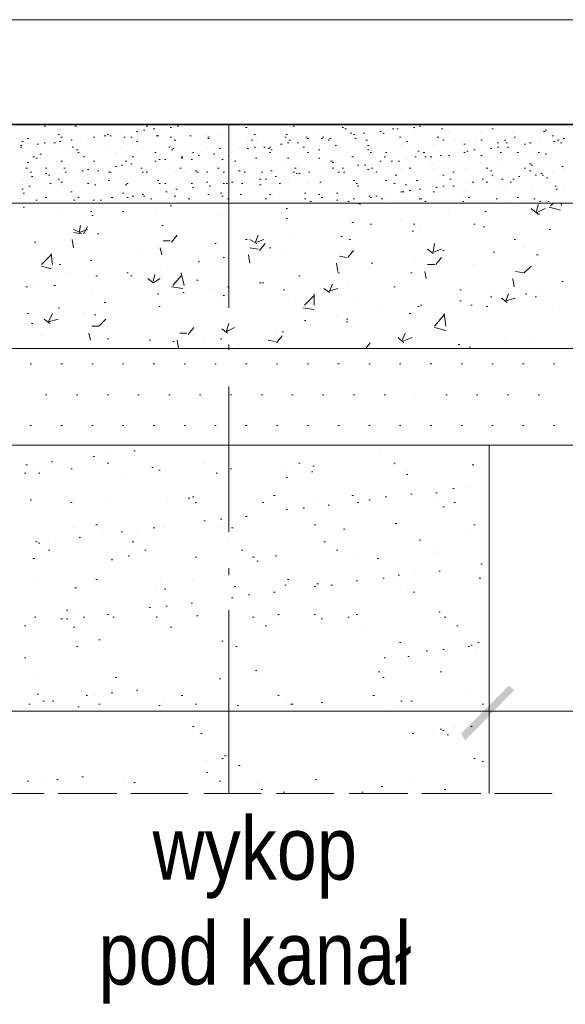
# Model space of a CAD drawing. Header units: inches. Extents: x 478 to 688, y 18 to 315.
# Tile 5 of 8: x 578 to 604, y 201 to 248. Entities that reach past the tile are written whole.
import ezdxf

# ---------------------------------------------------------------- set-up
doc = ezdxf.new("R2010")
doc.units = ezdxf.units.IN
doc.header["$MEASUREMENT"] = 0
doc.layers.get('0').update_dxf_attribs({"linetype": 'CONTINUOUS', "lineweight": 9})
doc.layers.add('H', color=7, linetype='CONTINUOUS', lineweight=30)
doc.layers.add('P', color=7, linetype='CONTINUOUS', lineweight=30)
doc.styles.add('Arial Narrow', font='ARIALN.TTF', dxfattribs={"height": 3.5})

msp = doc.modelspace()

# ---------------------------------------------------------------- hatches: boundary and pattern name
at = {"layer": 'H', "linetype": 'Continuous', "lineweight": 5}
for points in [[(598.894, 213.777), (599.094, 213.444), (601.161, 216.044)], [(599.094, 213.444), (601.161, 216.044), (601.428, 215.844)]]:
    msp.add_hatch(color=0, dxfattribs=at).paths.add_polyline_path(points)

# ---------------------------------------------------------------- linework, layer by layer
at = {"linetype": 'Continuous', "lineweight": 5}
msp.add_line((541.694, 247.777), (634.028, 247.777), dxfattribs=at)
at = {"layer": 'P', "color": 0, "linetype": 'Continuous', "lineweight": 35}
msp.add_lwpolyline([(654.682, 242.777), (522.282, 242.777)], dxfattribs=at)
at = {"layer": 'P', "color": 0, "linetype": 'Continuous', "lineweight": 5}
for points in [[(579.028, 242.711), (579.094, 242.711)], [(580.494, 242.711), (580.561, 242.711)], [(582.094, 242.777), (582.161, 242.777)], [(583.761, 242.511), (583.828, 242.511)], [(583.894, 242.711), (583.961, 242.711)], [(584.228, 242.577), (584.294, 242.577)], [(585.028, 242.644), (585.094, 242.644)], [(585.361, 242.711), (585.428, 242.711)], [(585.828, 242.777), (585.894, 242.777)], [(586.161, 242.777), (586.228, 242.777)], [(587.828, 242.777), (587.828, 234.044)], [(588.494, 242.777), (588.561, 242.777)], [(588.628, 242.644), (588.694, 242.644)], [(590.894, 242.711), (590.961, 242.711)], [(593.228, 242.644), (593.294, 242.644)], [(593.361, 242.577), (593.428, 242.577)], [(595.361, 242.511), (595.361, 242.511)], [(595.628, 242.577), (595.694, 242.577)], [(595.828, 242.577), (595.894, 242.577)], [(596.628, 242.644), (596.694, 242.644)], [(596.894, 242.711), (596.961, 242.711)], [(597.961, 242.577), (598.028, 242.577)], [(598.094, 242.511), (598.094, 242.511)], [(600.361, 242.577), (600.428, 242.577)], [(602.694, 242.511), (602.694, 242.511)], [(602.894, 242.511), (602.961, 242.511)], [(578.228, 242.111), (578.294, 242.111)], [(579.561, 242.177), (579.561, 242.177)], [(579.694, 242.311), (579.761, 242.311)], [(579.828, 242.177), (579.894, 242.177)], [(580.294, 242.044), (580.361, 242.044)], [(580.628, 242.111), (580.628, 242.111)], [(581.094, 242.111), (581.094, 242.111)], [(581.361, 242.177), (581.428, 242.177)], [(581.361, 242.177), (581.428, 242.177)], [(581.894, 242.244), (581.961, 242.244)], [(582.028, 242.311), (582.094, 242.311)], [(582.161, 242.244), (582.228, 242.244)], [(582.161, 242.244), (582.161, 242.244)], [(582.694, 242.377), (582.694, 242.377)], [(582.828, 242.177), (582.894, 242.177)], [(583.161, 242.177), (583.228, 242.177)], [(583.428, 242.444), (583.494, 242.444)], [(584.361, 242.244), (584.428, 242.244)], [(584.428, 242.244), (584.494, 242.244)], [(585.028, 242.177), (585.094, 242.177)], [(585.228, 242.044), (585.294, 242.044)], [(585.961, 242.244), (586.028, 242.244)], [(586.761, 242.244), (586.761, 242.244)], [(586.828, 242.177), (586.894, 242.177)], [(586.828, 242.111), (586.894, 242.111)], [(587.094, 242.044), (587.094, 242.044)], [(587.494, 242.244), (587.494, 242.244)], [(588.694, 242.177), (588.694, 242.177)], [(588.894, 242.044), (588.961, 242.044)], [(589.028, 242.311), (589.094, 242.311)], [(589.161, 242.177), (589.161, 242.177)], [(590.494, 242.177), (590.561, 242.177)], [(590.561, 242.311), (590.628, 242.311)], [(590.694, 242.044), (590.761, 242.044)], [(591.494, 242.177), (591.561, 242.177)], [(591.561, 242.111), (591.628, 242.111)], [(591.894, 242.044), (591.894, 242.044)], [(592.094, 242.311), (592.094, 242.311)], [(592.228, 242.111), (592.294, 242.111)], [(592.294, 242.177), (592.361, 242.177)], [(592.561, 242.044), (592.628, 242.044)], [(592.628, 242.111), (592.694, 242.111)], [(593.494, 242.244), (593.494, 242.244)], [(593.628, 242.377), (593.694, 242.377)], [(593.761, 242.311), (593.828, 242.311)], [(593.828, 242.111), (593.894, 242.111)], [(594.161, 242.177), (594.161, 242.177)], [(594.228, 242.377), (594.294, 242.377)], [(594.361, 242.044), (594.428, 242.044)], [(595.028, 242.444), (595.094, 242.444)], [(595.161, 242.377), (595.228, 242.377)], [(595.961, 242.177), (596.028, 242.177)], [(596.228, 242.111), (596.228, 242.111)], [(596.228, 242.044), (596.228, 242.044)], [(596.694, 242.377), (596.694, 242.377)], [(597.761, 242.177), (597.828, 242.177)], [(598.028, 242.044), (598.094, 242.044)], [(598.294, 242.444), (598.294, 242.444)], [(598.628, 242.044), (598.628, 242.044)], [(599.628, 242.177), (599.628, 242.177)], [(599.828, 242.444), (599.828, 242.444)], [(599.828, 242.044), (599.894, 242.044)], [(600.961, 242.044), (601.028, 242.044)], [(601.361, 242.444), (601.361, 242.444)], [(601.428, 242.177), (601.494, 242.177)], [(601.694, 242.044), (601.694, 242.044)], [(602.828, 242.444), (602.894, 242.444)], [(603.228, 242.244), (603.294, 242.244)], [(603.494, 242.044), (603.561, 242.044)], [(603.494, 242.044), (603.561, 242.044)], [(603.761, 242.111), (603.828, 242.111)], [(577.894, 241.777), (577.961, 241.777)], [(577.894, 241.711), (577.961, 241.711)], [(577.961, 241.977), (578.028, 241.977)], [(578.694, 241.844), (578.761, 241.844)], [(579.028, 241.911), (579.094, 241.911)], [(579.094, 241.577), (579.094, 241.577)], [(579.494, 241.911), (579.561, 241.911)], [(579.761, 241.977), (579.828, 241.977)], [(580.294, 241.777), (580.294, 241.777)], [(580.361, 241.711), (580.428, 241.711)], [(580.561, 241.577), (580.628, 241.577)], [(581.628, 241.977), (581.628, 241.977)], [(582.161, 241.644), (582.161, 241.644)], [(582.694, 241.711), (582.694, 241.711)], [(583.428, 241.977), (583.494, 241.977)], [(583.694, 241.644), (583.694, 241.644)], [(584.961, 241.711), (585.028, 241.711)], [(585.094, 241.577), (585.161, 241.577)], [(585.161, 241.644), (585.228, 241.644)], [(586.761, 241.711), (586.761, 241.711)], [(587.361, 241.644), (587.428, 241.644)], [(588.294, 241.711), (588.294, 241.711)], [(588.694, 241.644), (588.761, 241.644)], [(589.028, 241.711), (589.094, 241.711)], [(589.494, 241.711), (589.561, 241.711)], [(589.694, 241.644), (589.761, 241.644)], [(589.761, 241.711), (589.828, 241.711)], [(589.828, 241.577), (589.894, 241.577)], [(590.294, 241.844), (590.361, 241.844)], [(590.628, 241.911), (590.694, 241.911)], [(591.094, 241.911), (591.161, 241.911)], [(591.361, 241.711), (591.428, 241.711)], [(592.094, 241.577), (592.161, 241.577)], [(592.894, 241.777), (592.961, 241.777)], [(594.428, 241.777), (594.494, 241.777)], [(594.428, 241.577), (594.494, 241.577)], [(596.028, 241.844), (596.028, 241.844)], [(596.294, 241.977), (596.361, 241.977)], [(597.561, 241.844), (597.561, 241.844)], [(599.028, 241.844), (599.094, 241.844)], [(599.494, 241.577), (599.561, 241.577)], [(600.294, 241.644), (600.361, 241.644)], [(600.628, 241.911), (600.694, 241.911)], [(600.628, 241.711), (600.694, 241.711)], [(601.028, 241.911), (601.094, 241.911)], [(601.094, 241.711), (601.161, 241.711)], [(601.894, 241.844), (601.961, 241.844)], [(602.161, 241.911), (602.228, 241.911)], [(602.228, 241.911), (602.228, 241.911)], [(602.694, 241.911), (602.694, 241.911)], [(603.294, 241.977), (603.361, 241.977)], [(603.628, 241.911), (603.694, 241.911)], [(578.494, 241.244), (578.561, 241.244)], [(578.628, 241.177), (578.694, 241.177)], [(578.828, 241.377), (578.894, 241.377)], [(580.628, 241.444), (580.694, 241.444)], [(580.894, 241.244), (580.961, 241.244)], [(582.494, 241.444), (582.494, 241.444)], [(583.228, 241.244), (583.294, 241.244)], [(583.361, 241.111), (583.361, 241.111)], [(584.294, 241.444), (584.361, 241.444)], [(584.494, 241.111), (584.561, 241.111)], [(584.761, 241.111), (584.828, 241.111)], [(585.561, 241.244), (585.628, 241.244)], [(585.561, 241.177), (585.628, 241.177)], [(585.894, 241.244), (585.894, 241.244)], [(586.028, 241.111), (586.094, 241.111)], [(586.094, 241.444), (586.161, 241.444)], [(586.361, 241.311), (586.428, 241.311)], [(587.094, 241.377), (587.161, 241.377)], [(587.494, 241.444), (587.494, 241.444)], [(587.494, 241.111), (587.561, 241.111)], [(587.961, 241.511), (587.961, 241.511)], [(587.961, 241.444), (587.961, 241.444)], [(587.961, 241.111), (587.961, 241.111)], [(589.094, 241.177), (589.161, 241.177)], [(589.761, 241.444), (589.828, 241.444)], [(590.628, 241.177), (590.694, 241.177)], [(591.561, 241.444), (591.628, 241.444)], [(592.094, 241.177), (592.161, 241.177)], [(593.494, 241.444), (593.494, 241.444)], [(593.694, 241.244), (593.761, 241.244)], [(594.561, 241.444), (594.628, 241.444)], [(595.228, 241.244), (595.294, 241.244)], [(595.294, 241.444), (595.361, 241.444)], [(596.361, 241.111), (596.361, 241.111)], [(596.694, 241.244), (596.761, 241.244)], [(596.828, 241.511), (596.894, 241.511)], [(597.094, 241.444), (597.161, 241.444)], [(597.161, 241.244), (597.228, 241.244)], [(597.428, 241.244), (597.494, 241.244)], [(597.894, 241.311), (597.961, 241.311)], [(598.294, 241.311), (598.361, 241.311)], [(598.761, 241.444), (598.761, 241.444)], [(598.961, 241.444), (598.961, 241.444)], [(599.028, 241.444), (599.094, 241.444)], [(599.161, 241.511), (599.228, 241.511)], [(599.294, 241.377), (599.294, 241.377)], [(599.828, 241.311), (599.894, 241.311)], [(600.761, 241.444), (600.828, 241.444)], [(601.361, 241.311), (601.361, 241.311)], [(601.561, 241.444), (601.628, 241.444)], [(602.561, 241.444), (602.628, 241.444)], [(602.894, 241.377), (602.961, 241.377)], [(578.161, 240.711), (578.228, 240.711)], [(578.228, 240.977), (578.294, 240.977)], [(579.094, 240.711), (579.161, 240.711)], [(579.828, 241.044), (579.894, 241.044)], [(579.961, 240.711), (580.028, 240.711)], [(581.094, 240.644), (581.161, 240.644)], [(581.361, 241.044), (581.428, 241.044)], [(581.494, 240.711), (581.494, 240.711)], [(581.628, 240.711), (581.628, 240.711)], [(581.828, 240.711), (581.828, 240.711)], [(582.428, 240.777), (582.494, 240.777)], [(582.694, 240.844), (582.761, 240.844)], [(582.894, 241.044), (582.961, 241.044)], [(583.161, 240.911), (583.228, 240.911)], [(583.628, 240.711), (583.694, 240.711)], [(583.894, 240.644), (583.894, 240.644)], [(584.028, 241.044), (584.028, 241.044)], [(584.294, 241.044), (584.361, 241.044)], [(585.494, 240.711), (585.561, 240.711)], [(587.294, 240.711), (587.361, 240.711)], [(588.094, 241.044), (588.161, 241.044)], [(589.161, 240.711), (589.161, 240.711)], [(590.361, 241.044), (590.361, 241.044)], [(590.961, 240.711), (591.028, 240.711)], [(591.428, 240.644), (591.428, 240.644)], [(592.694, 241.044), (592.761, 241.044)], [(592.761, 240.977), (592.828, 240.977)], [(592.761, 240.711), (592.828, 240.711)], [(592.761, 240.644), (592.761, 240.644)], [(592.961, 240.644), (592.961, 240.644)], [(593.228, 240.711), (593.294, 240.711)], [(593.961, 240.844), (594.028, 240.844)], [(594.294, 240.844), (594.361, 240.844)], [(594.428, 240.644), (594.494, 240.644)], [(594.628, 240.711), (594.694, 240.711)], [(594.828, 240.911), (594.828, 240.911)], [(595.028, 241.044), (595.094, 241.044)], [(595.561, 241.044), (595.628, 241.044)], [(595.894, 241.044), (595.961, 241.044)], [(596.028, 240.711), (596.028, 240.711)], [(596.428, 240.711), (596.494, 240.711)], [(597.428, 240.977), (597.428, 240.977)], [(597.561, 240.911), (597.561, 240.911)], [(597.561, 240.711), (597.561, 240.711)], [(598.294, 240.711), (598.294, 240.711)], [(599.094, 240.711), (599.094, 240.711)], [(599.828, 240.911), (599.828, 240.911)], [(600.094, 240.711), (600.161, 240.711)], [(600.694, 240.777), (600.694, 240.777)], [(601.894, 240.711), (601.961, 240.711)], [(602.161, 240.911), (602.228, 240.911)], [(602.228, 240.844), (602.294, 240.844)], [(602.228, 240.777), (602.228, 240.777)], [(603.694, 240.777), (603.761, 240.777)], [(603.761, 240.711), (603.761, 240.711)], [(578.028, 240.177), (578.028, 240.177)], [(578.361, 240.511), (578.428, 240.511)], [(578.428, 240.311), (578.494, 240.311)], [(579.094, 240.444), (579.161, 240.444)], [(579.228, 240.377), (579.294, 240.377)], [(579.561, 240.444), (579.561, 240.444)], [(579.694, 240.177), (579.761, 240.177)], [(580.028, 240.511), (580.094, 240.511)], [(580.294, 240.511), (580.294, 240.511)], [(580.628, 240.444), (580.628, 240.444)], [(580.828, 240.577), (580.894, 240.577)], [(581.561, 240.577), (581.628, 240.577)], [(582.094, 240.511), (582.161, 240.511)], [(582.161, 240.511), (582.228, 240.511)], [(583.694, 240.511), (583.761, 240.511)], [(583.894, 240.511), (583.961, 240.511)], [(585.228, 240.511), (585.228, 240.511)], [(585.761, 240.511), (585.761, 240.511)], [(586.228, 240.577), (586.294, 240.577)], [(586.294, 240.511), (586.361, 240.511)], [(586.761, 240.511), (586.828, 240.511)], [(587.561, 240.511), (587.628, 240.511)], [(588.294, 240.577), (588.361, 240.577)], [(588.561, 240.511), (588.628, 240.511)], [(589.294, 240.177), (589.361, 240.177)], [(589.361, 240.511), (589.428, 240.511)], [(589.561, 240.177), (589.628, 240.177)], [(589.828, 240.577), (589.894, 240.577)], [(590.028, 240.311), (590.094, 240.311)], [(590.894, 240.511), (590.961, 240.511)], [(590.894, 240.377), (590.894, 240.377)], [(591.028, 240.444), (591.094, 240.444)], [(591.161, 240.444), (591.228, 240.444)], [(591.228, 240.511), (591.228, 240.511)], [(591.628, 240.511), (591.694, 240.511)], [(592.428, 240.577), (592.428, 240.577)], [(593.028, 240.511), (593.094, 240.511)], [(593.294, 240.511), (593.361, 240.511)], [(594.828, 240.511), (594.894, 240.511)], [(595.694, 240.444), (595.694, 240.444)], [(595.761, 240.377), (595.828, 240.377)], [(596.694, 240.511), (596.694, 240.511)], [(598.028, 240.377), (598.094, 240.377)], [(598.361, 240.177), (598.428, 240.177)], [(598.494, 240.511), (598.561, 240.511)], [(599.894, 240.177), (599.961, 240.177)], [(600.294, 240.577), (600.361, 240.577)], [(600.361, 240.377), (600.428, 240.377)], [(600.494, 240.311), (600.494, 240.311)], [(600.828, 240.177), (600.894, 240.177)], [(601.161, 240.244), (601.161, 240.244)], [(601.361, 240.177), (601.428, 240.177)], [(601.628, 240.311), (601.694, 240.311)], [(602.161, 240.577), (602.228, 240.577)], [(602.428, 240.377), (602.494, 240.377)], [(602.694, 240.444), (602.761, 240.444)], [(602.761, 240.377), (602.828, 240.377)], [(602.961, 240.244), (603.028, 240.244)], [(603.228, 240.511), (603.228, 240.511)], [(577.961, 239.711), (578.028, 239.711)], [(578.294, 239.844), (578.361, 239.844)], [(579.294, 239.977), (579.361, 239.977)], [(579.828, 240.044), (579.894, 240.044)], [(579.894, 239.911), (579.894, 239.911)], [(581.094, 239.977), (581.161, 239.977)], [(581.428, 239.911), (581.494, 239.911)], [(582.094, 240.111), (582.161, 240.111)], [(582.894, 239.911), (582.961, 239.911)], [(582.961, 239.977), (583.028, 239.977)], [(584.428, 240.111), (584.494, 240.111)], [(584.494, 239.977), (584.561, 239.977)], [(584.561, 240.044), (584.561, 240.044)], [(584.761, 239.977), (584.828, 239.977)], [(585.294, 239.711), (585.361, 239.711)], [(586.028, 239.977), (586.094, 239.977)], [(586.094, 239.777), (586.161, 239.777)], [(586.428, 239.844), (586.428, 239.844)], [(586.628, 239.977), (586.628, 239.977)], [(586.761, 240.044), (586.828, 240.044)], [(586.894, 239.844), (586.961, 239.844)], [(587.561, 239.977), (587.628, 239.977)], [(587.694, 239.977), (587.761, 239.977)], [(587.961, 240.044), (588.028, 240.044)], [(588.428, 239.977), (588.494, 239.977)], [(588.494, 240.044), (588.494, 240.044)], [(589.161, 240.044), (589.161, 240.044)], [(589.161, 240.044), (589.161, 240.044)], [(589.294, 239.911), (589.361, 239.911)], [(590.228, 239.977), (590.294, 239.977)], [(590.694, 240.044), (590.694, 240.044)], [(591.561, 239.977), (591.561, 239.977)], [(592.094, 239.977), (592.094, 239.977)], [(592.161, 240.044), (592.228, 240.044)], [(593.761, 240.111), (593.828, 240.111)], [(593.894, 239.977), (593.961, 239.977)], [(593.894, 239.977), (593.961, 239.977)], [(593.961, 239.844), (594.028, 239.844)], [(595.294, 240.111), (595.361, 240.111)], [(595.694, 239.977), (595.761, 239.977)], [(596.228, 239.911), (596.294, 239.911)], [(596.761, 240.111), (596.828, 240.111)], [(596.894, 239.711), (596.961, 239.711)], [(597.561, 240.044), (597.561, 240.044)], [(597.694, 239.777), (597.761, 239.777)], [(598.028, 239.844), (598.094, 239.844)], [(598.494, 239.844), (598.561, 239.844)], [(598.628, 239.844), (598.628, 239.844)], [(598.761, 239.777), (598.761, 239.777)], [(599.294, 239.977), (599.294, 239.977)], [(599.428, 240.044), (599.494, 240.044)], [(599.628, 240.044), (599.628, 240.044)], [(600.094, 240.044), (600.161, 240.044)], [(601.028, 239.844), (601.028, 239.844)], [(601.228, 240.044), (601.294, 240.044)], [(602.228, 239.711), (602.228, 239.711)], [(603.094, 240.044), (603.094, 240.044)], [(603.361, 239.844), (603.428, 239.844)], [(603.428, 239.711), (603.494, 239.711)], [(603.761, 239.711), (603.761, 239.711)], [(578.028, 239.511), (578.094, 239.511)], [(579.094, 239.311), (579.161, 239.311)], [(580.294, 239.577), (580.361, 239.577)], [(580.628, 239.311), (580.694, 239.311)], [(582.161, 239.244), (582.161, 239.244)], [(582.228, 239.311), (582.294, 239.311)], [(582.294, 239.244), (582.294, 239.244)], [(582.694, 239.577), (582.694, 239.577)], [(582.761, 239.511), (582.828, 239.511)], [(582.961, 239.311), (583.028, 239.311)], [(583.228, 239.377), (583.294, 239.377)], [(583.694, 239.444), (583.761, 239.444)], [(583.761, 239.377), (583.828, 239.377)], [(584.094, 239.244), (584.161, 239.244)], [(584.561, 239.577), (584.561, 239.577)], [(584.828, 239.577), (584.894, 239.577)], [(585.094, 239.511), (585.094, 239.511)], [(585.228, 239.377), (585.294, 239.377)], [(585.894, 239.244), (585.961, 239.244)], [(586.828, 239.444), (586.894, 239.444)], [(587.428, 239.511), (587.494, 239.511)], [(587.494, 239.377), (587.561, 239.377)], [(587.761, 239.244), (587.828, 239.244)], [(588.361, 239.444), (588.428, 239.444)], [(589.561, 239.244), (589.628, 239.244)], [(589.761, 239.444), (589.828, 239.444)], [(589.894, 239.444), (589.894, 239.444)], [(591.428, 239.511), (591.494, 239.511)], [(591.428, 239.244), (591.494, 239.244)], [(592.094, 239.444), (592.161, 239.444)], [(592.228, 239.311), (592.294, 239.311)], [(592.961, 239.511), (593.028, 239.511)], [(593.294, 239.244), (593.294, 239.244)], [(593.761, 239.244), (593.828, 239.244)], [(594.494, 239.511), (594.494, 239.511)], [(594.494, 239.377), (594.561, 239.377)], [(594.561, 239.311), (594.628, 239.311)], [(594.828, 239.377), (594.894, 239.377)], [(595.094, 239.244), (595.161, 239.244)], [(595.361, 239.511), (595.361, 239.511)], [(596.028, 239.577), (596.094, 239.577)], [(596.094, 239.577), (596.161, 239.577)], [(596.428, 239.644), (596.494, 239.644)], [(596.894, 239.377), (596.894, 239.377)], [(596.894, 239.244), (596.961, 239.244)], [(596.961, 239.244), (597.028, 239.244)], [(597.561, 239.577), (597.628, 239.577)], [(598.761, 239.244), (598.761, 239.244)], [(599.094, 239.577), (599.094, 239.577)], [(599.228, 239.311), (599.294, 239.311)], [(600.561, 239.244), (600.628, 239.244)], [(600.694, 239.644), (600.694, 239.644)], [(601.561, 239.311), (601.628, 239.311)], [(602.361, 239.244), (602.428, 239.244)], [(634.028, 239.044), (524.028, 239.044)], [(578.028, 238.844), (578.094, 238.844)], [(578.561, 239.111), (578.561, 239.111)], [(578.628, 239.177), (578.694, 239.177)], [(580.428, 239.177), (580.494, 239.177)], [(581.361, 239.177), (581.428, 239.177)], [(581.694, 239.177), (581.761, 239.177)], [(585.028, 238.911), (585.094, 238.911)], [(588.028, 239.044), (588.094, 239.044)], [(589.894, 239.044), (589.894, 239.044)], [(590.561, 238.777), (590.628, 238.777)], [(591.694, 239.111), (591.761, 239.111)], [(592.961, 239.177), (593.028, 239.177)], [(593.294, 239.177), (593.294, 239.177)], [(593.494, 239.111), (593.561, 239.111)], [(593.961, 239.044), (594.094, 238.977)], [(594.028, 239.044), (594.094, 239.044)], [(595.361, 239.111), (595.361, 239.111)], [(597.161, 239.111), (597.228, 239.111)], [(598.961, 239.111), (599.028, 239.111)], [(600.828, 239.111), (600.828, 239.111)], [(601.694, 239.177), (601.694, 239.177)], [(601.961, 239.044), (602.028, 239.044)], [(602.228, 238.777), (602.561, 238.511)], [(602.494, 238.644), (602.561, 238.977)], [(602.494, 238.577), (602.894, 238.777)], [(602.628, 239.111), (602.694, 239.111)], [(603.028, 239.111), (603.094, 239.111)], [(603.094, 238.844), (603.628, 238.711)], [(603.161, 238.911), (603.294, 239.044)], [(603.694, 238.911), (603.628, 239.044)], [(579.761, 238.644), (579.761, 238.644)], [(581.228, 238.644), (581.294, 238.644)], [(581.294, 238.444), (581.361, 238.444)], [(582.761, 238.644), (582.828, 238.644)], [(584.361, 238.511), (584.361, 238.511)], [(587.494, 238.444), (587.494, 238.444)], [(587.628, 238.444), (587.628, 238.444)], [(590.561, 238.311), (590.628, 238.311)], [(598.294, 238.511), (598.294, 238.511)], [(600.028, 238.644), (600.094, 238.644)], [(602.561, 238.511), (602.628, 238.511)], [(580.694, 237.644), (580.761, 237.977)], [(580.894, 237.577), (581.094, 237.911)], [(584.628, 237.977), (584.694, 237.977)], [(593.694, 238.111), (593.761, 238.111)], [(594.561, 238.044), (594.628, 238.044)], [(596.028, 238.244), (596.028, 238.244)], [(596.628, 238.044), (596.694, 238.044)], [(596.894, 237.977), (596.894, 237.977)], [(599.494, 238.044), (599.561, 238.044)], [(599.961, 237.911), (600.028, 237.911)], [(580.428, 237.777), (580.761, 237.644)], [(580.428, 237.644), (580.828, 237.577)], [(580.694, 237.644), (581.094, 237.777)], [(581.561, 237.577), (581.628, 237.577)], [(585.094, 237.177), (585.361, 237.511)], [(589.094, 237.177), (589.228, 237.511)], [(590.894, 237.577), (590.894, 237.577)], [(593.161, 237.444), (593.228, 237.444)], [(596.561, 237.711), (596.628, 237.711)], [(603.094, 237.777), (603.161, 237.777)], [(578.561, 237.177), (578.628, 237.177)], [(580.428, 236.911), (580.361, 237.311)], [(584.628, 236.577), (584.561, 236.911)], [(584.694, 237.244), (585.028, 237.244)], [(587.161, 237.111), (587.228, 237.111)], [(588.628, 237.311), (588.694, 237.311)], [(588.828, 237.311), (589.161, 237.111)], [(588.828, 236.911), (589.228, 236.844)], [(589.161, 237.177), (589.494, 237.311)], [(589.294, 236.777), (589.561, 237.111)], [(589.761, 236.911), (589.828, 236.911)], [(593.561, 237.311), (593.628, 237.311)], [(597.561, 236.711), (597.628, 237.111)], [(601.428, 237.311), (601.494, 237.311)], [(601.894, 236.911), (601.894, 236.911)], [(578.894, 236.111), (579.361, 236.577)], [(579.428, 236.111), (579.361, 236.644)], [(583.494, 236.577), (583.494, 236.577)], [(587.561, 236.444), (587.628, 236.444)], [(588.828, 236.177), (588.761, 236.577)], [(590.561, 236.844), (590.561, 236.844)], [(593.094, 236.511), (593.428, 236.444)], [(593.494, 236.444), (593.761, 236.777)], [(597.294, 236.844), (597.561, 236.644)], [(597.561, 236.711), (597.961, 236.844)], [(597.694, 236.111), (597.961, 236.444)], [(598.028, 236.777), (598.094, 236.777)], [(600.428, 236.711), (600.494, 236.711)], [(602.494, 236.577), (602.561, 236.577)], [(578.894, 236.044), (579.361, 235.911)], [(579.761, 236.111), (579.828, 236.111)], [(581.228, 236.311), (581.294, 236.311)], [(584.561, 236.044), (584.561, 236.044)], [(586.361, 236.244), (586.428, 236.244)], [(593.028, 235.777), (592.961, 236.177)], [(594.628, 236.177), (594.694, 236.177)], [(596.694, 236.244), (596.694, 236.244)], [(597.294, 236.111), (597.628, 236.111)], [(599.494, 236.111), (599.494, 236.111)], [(601.894, 235.711), (602.228, 236.044)], [(580.094, 235.711), (580.094, 235.711)], [(581.494, 235.577), (581.561, 235.577)], [(582.961, 235.711), (583.028, 235.711)], [(583.161, 235.577), (583.228, 235.577)], [(584.228, 235.311), (584.294, 235.644)], [(585.161, 235.111), (585.561, 235.577)], [(585.694, 235.111), (585.561, 235.711)], [(591.161, 235.577), (591.228, 235.577)], [(593.028, 235.711), (593.094, 235.711)], [(594.494, 235.911), (594.494, 235.911)], [(596.494, 235.711), (596.561, 235.711)], [(597.228, 235.444), (597.161, 235.777)], [(601.494, 235.777), (601.894, 235.711)], [(578.161, 235.044), (578.228, 235.044)], [(578.561, 235.244), (578.561, 235.244)], [(579.494, 235.111), (579.561, 235.111)], [(583.961, 235.444), (584.228, 235.244)], [(584.228, 235.244), (584.561, 235.444)], [(585.094, 235.044), (585.628, 234.977)], [(586.294, 235.377), (586.361, 235.377)], [(587.761, 235.044), (587.828, 235.044)], [(589.294, 235.244), (589.361, 235.244)], [(589.428, 235.244), (589.494, 235.244)], [(592.628, 234.844), (592.761, 235.177)], [(592.628, 235.177), (592.628, 235.177)], [(593.494, 235.311), (593.494, 235.311)], [(595.694, 235.044), (595.761, 235.044)], [(601.428, 235.044), (601.361, 235.444)], [(603.694, 235.311), (603.761, 235.311)], [(581.294, 234.911), (581.294, 234.911)], [(584.428, 234.711), (584.494, 234.711)], [(585.628, 234.777), (585.694, 234.777)], [(587.094, 234.977), (587.094, 234.977)], [(587.561, 234.644), (587.628, 234.644)], [(590.428, 234.911), (590.494, 234.911)], [(591.428, 234.177), (591.894, 234.644)], [(591.894, 234.177), (591.894, 234.711)], [(592.361, 234.977), (592.628, 234.777)], [(592.628, 234.844), (593.028, 234.977)], [(598.828, 234.911), (598.894, 234.911)], [(600.294, 234.711), (600.294, 234.711)], [(600.294, 234.577), (600.361, 234.577)], [(601.028, 234.377), (601.161, 234.711)], [(601.961, 234.711), (602.028, 234.711)], [(602.428, 234.577), (602.494, 234.577)], [(602.561, 234.911), (602.561, 234.911)], [(581.894, 234.311), (581.961, 234.311)], [(584.361, 234.377), (584.361, 234.377)], [(584.494, 234.111), (584.561, 234.111)], [(587.494, 234.511), (587.494, 234.511)], [(590.694, 234.511), (590.694, 234.511)], [(593.828, 234.377), (593.828, 234.377)], [(596.828, 234.111), (596.894, 234.111)], [(596.961, 234.177), (597.028, 234.177)], [(598.828, 234.377), (598.894, 234.377)], [(599.361, 234.177), (599.428, 234.177)], [(600.094, 234.111), (600.161, 234.111)], [(600.828, 234.511), (601.094, 234.311)], [(601.028, 234.377), (601.494, 234.511)], [(578.228, 233.777), (578.294, 233.777)], [(579.228, 233.377), (579.428, 233.777)], [(579.694, 234.044), (579.761, 234.044)], [(580.961, 233.844), (580.961, 233.844)], [(581.428, 233.711), (581.494, 233.711)], [(591.361, 234.044), (591.894, 233.977)], [(592.961, 233.644), (592.961, 233.644)], [(595.161, 233.911), (595.161, 233.911)], [(596.428, 233.777), (596.494, 233.777)], [(597.628, 233.177), (598.094, 233.711)], [(598.161, 233.177), (598.094, 233.777)], [(603.228, 233.977), (603.228, 233.977)], [(578.428, 233.311), (578.494, 233.311)], [(579.028, 233.511), (579.294, 233.311)], [(579.228, 233.377), (579.694, 233.511)], [(581.294, 233.177), (581.628, 233.177)], [(581.628, 233.177), (581.961, 233.511)], [(585.894, 232.777), (586.161, 233.111)], [(587.694, 232.911), (587.828, 233.311)], [(587.694, 232.911), (587.828, 232.977), (588.094, 233.111)], [(591.428, 233.444), (591.494, 233.444)], [(593.428, 233.511), (593.494, 233.511)], [(593.428, 233.377), (593.494, 233.377)], [(597.628, 233.111), (598.161, 232.977)], [(578.894, 232.711), (578.894, 232.711)], [(581.228, 232.511), (581.161, 232.844)], [(585.494, 232.844), (585.828, 232.844)], [(585.561, 232.644), (585.561, 232.644)], [(587.494, 233.044), (587.761, 232.844)], [(587.761, 232.977), (587.828, 232.977)], [(590.028, 232.977), (590.028, 232.977)], [(590.094, 232.377), (590.361, 232.711)], [(590.361, 232.911), (590.428, 232.911)], [(595.894, 232.644), (596.161, 232.377)], [(596.094, 232.511), (596.228, 232.844)], [(596.094, 232.444), (596.561, 232.644)], [(602.361, 232.644), (602.361, 232.644)], [(582.028, 232.577), (582.094, 232.577)], [(584.028, 232.511), (584.094, 232.511)], [(585.161, 232.444), (585.228, 232.444)], [(585.428, 232.111), (585.361, 232.511)], [(586.628, 232.377), (586.628, 232.377)], [(587.428, 232.577), (587.494, 232.577)], [(587.828, 232.311), (587.828, 232.044)], [(588.294, 232.311), (588.294, 232.311)], [(589.694, 232.511), (590.028, 232.444)], [(594.361, 232.111), (594.561, 232.377)], [(598.761, 232.311), (598.828, 232.311)], [(599.294, 232.177), (599.361, 232.177)], [(601.028, 232.577), (601.028, 232.577)], [(634.028, 232.111), (524.028, 232.111)], [(584.361, 232.111), (584.428, 232.111)], [(591.428, 232.111), (591.428, 232.111)], [(578.361, 231.377), (578.428, 231.377)], [(579.828, 231.377), (579.894, 231.377)], [(581.294, 231.377), (581.361, 231.377)], [(582.761, 231.377), (582.828, 231.377)], [(584.228, 231.377), (584.294, 231.377)], [(585.694, 231.377), (585.761, 231.377)], [(587.161, 231.377), (587.228, 231.377)], [(588.628, 231.377), (588.694, 231.377)], [(590.094, 231.377), (590.161, 231.377)], [(591.561, 231.377), (591.628, 231.377)], [(593.028, 231.377), (593.094, 231.377)], [(594.494, 231.377), (594.561, 231.377)], [(595.961, 231.377), (596.028, 231.377)], [(597.428, 231.377), (597.494, 231.377)], [(598.894, 231.377), (598.961, 231.377)], [(600.361, 231.377), (600.428, 231.377)], [(601.828, 231.377), (601.894, 231.377)], [(603.294, 231.377), (603.361, 231.377)], [(587.828, 230.311), (587.828, 223.377)], [(579.094, 229.911), (579.161, 229.911)], [(580.561, 229.911), (580.628, 229.911)], [(582.028, 229.911), (582.094, 229.911)], [(583.494, 229.911), (583.561, 229.911)], [(584.961, 229.911), (585.028, 229.911)], [(586.428, 229.911), (586.494, 229.911)], [(587.894, 229.911), (587.961, 229.911)], [(589.361, 229.911), (589.428, 229.911)], [(590.828, 229.911), (590.894, 229.911)], [(592.294, 229.911), (592.361, 229.911)], [(593.761, 229.911), (593.828, 229.911)], [(595.228, 229.911), (595.294, 229.911)], [(596.694, 229.911), (596.694, 229.911)], [(598.161, 229.911), (598.228, 229.911)], [(599.628, 229.911), (599.694, 229.911)], [(601.094, 229.911), (601.161, 229.911)], [(602.561, 229.911), (602.628, 229.911)], [(578.361, 228.444), (578.428, 228.444)], [(579.828, 228.444), (579.894, 228.444)], [(581.294, 228.444), (581.361, 228.444)], [(582.761, 228.444), (582.828, 228.444)], [(584.228, 228.444), (584.294, 228.444)], [(585.694, 228.444), (585.761, 228.444)], [(587.161, 228.444), (587.228, 228.444)], [(588.628, 228.444), (588.694, 228.444)], [(590.094, 228.444), (590.161, 228.444)], [(591.561, 228.444), (591.628, 228.444)], [(593.028, 228.444), (593.094, 228.444)], [(594.494, 228.444), (594.561, 228.444)], [(595.961, 228.444), (596.028, 228.444)], [(597.428, 228.444), (597.494, 228.444)], [(598.894, 228.444), (598.961, 228.444)], [(600.361, 228.444), (600.428, 228.444)], [(601.828, 228.444), (601.894, 228.444)], [(603.294, 228.444), (603.361, 228.444)], [(634.028, 227.511), (541.694, 227.511)], [(583.161, 227.511), (583.228, 227.511)], [(585.294, 227.511), (585.361, 227.511)], [(600.228, 227.511), (600.228, 210.911)], [(582.161, 227.044), (582.161, 227.044)], [(583.294, 227.244), (583.361, 227.244)], [(595.028, 227.311), (595.028, 227.311)], [(578.161, 226.577), (578.228, 226.577)], [(579.361, 226.711), (579.428, 226.711)], [(581.361, 226.977), (581.428, 226.977)], [(582.028, 226.644), (582.094, 226.644)], [(586.628, 226.644), (586.628, 226.644)], [(591.161, 226.644), (591.228, 226.644)], [(595.694, 226.644), (595.761, 226.644)], [(595.694, 226.577), (595.694, 226.577)], [(599.428, 226.577), (599.494, 226.577)], [(578.094, 226.177), (578.161, 226.177)], [(578.561, 226.444), (578.561, 226.444)], [(578.761, 226.177), (578.828, 226.177)], [(580.294, 226.377), (580.361, 226.377)], [(582.694, 226.177), (582.694, 226.177)], [(584.161, 226.444), (584.228, 226.444)], [(584.494, 226.311), (584.561, 226.311)], [(587.228, 226.177), (587.294, 226.177)], [(587.894, 226.377), (587.961, 226.377)], [(590.361, 226.311), (590.361, 226.311)], [(591.761, 226.244), (591.828, 226.244)], [(591.828, 226.511), (591.894, 226.511)], [(596.294, 226.111), (596.361, 226.111)], [(596.361, 226.244), (596.361, 226.244)], [(590.561, 225.977), (590.628, 225.977)], [(596.494, 225.177), (596.561, 225.177)], [(597.694, 225.244), (597.761, 225.244)], [(598.494, 225.444), (598.561, 225.444)], [(599.294, 225.511), (599.294, 225.511)], [(578.361, 224.911), (578.428, 224.911)], [(580.094, 225.044), (580.094, 225.044)], [(580.294, 224.777), (580.361, 224.777)], [(582.161, 224.911), (582.161, 224.911)], [(584.894, 224.777), (584.894, 224.777)], [(585.894, 224.977), (585.961, 224.977)], [(586.094, 225.044), (586.161, 225.044)], [(586.228, 224.777), (586.294, 224.777)], [(589.428, 224.777), (589.494, 224.777)], [(589.961, 225.111), (590.028, 225.111)], [(591.894, 224.844), (591.894, 224.844)], [(593.694, 225.111), (593.761, 225.111)], [(593.961, 224.777), (594.028, 224.777)], [(594.494, 224.911), (594.561, 224.911)], [(595.294, 225.044), (595.361, 225.044)], [(597.761, 224.777), (597.761, 224.777)], [(598.561, 224.777), (598.628, 224.777)], [(590.561, 224.444), (590.628, 224.444)], [(591.361, 224.511), (591.428, 224.511)], [(592.561, 224.644), (592.628, 224.644)], [(598.028, 224.577), (598.094, 224.577)], [(586.628, 223.911), (586.694, 223.911)], [(587.428, 223.977), (587.494, 223.977)], [(588.628, 224.111), (588.694, 224.111)], [(595.761, 223.777), (595.828, 223.777)], [(580.428, 223.577), (580.428, 223.577)], [(581.494, 223.711), (581.561, 223.711)], [(581.828, 223.444), (581.828, 223.444)], [(582.694, 223.377), (582.761, 223.377)], [(583.494, 223.444), (583.494, 223.444)], [(584.228, 223.577), (584.294, 223.577)], [(584.694, 223.577), (584.694, 223.577)], [(587.494, 223.577), (587.494, 223.577)], [(587.961, 223.577), (588.028, 223.577)], [(591.894, 223.711), (591.961, 223.711)], [(593.294, 223.511), (593.361, 223.511)], [(599.294, 223.377), (599.294, 223.377)], [(599.494, 223.711), (599.561, 223.711)], [(578.628, 222.911), (578.694, 222.911)], [(578.761, 222.844), (578.828, 222.844)], [(579.561, 222.911), (579.561, 222.911)], [(580.694, 223.111), (580.761, 223.111)], [(583.228, 222.911), (583.294, 222.911)], [(587.828, 222.911), (587.828, 222.911)], [(592.361, 222.911), (592.428, 222.911)], [(593.628, 223.244), (593.628, 223.244)], [(596.894, 222.977), (596.961, 222.977)], [(579.228, 222.511), (579.294, 222.511)], [(583.828, 222.511), (583.894, 222.511)], [(588.428, 222.511), (588.494, 222.511)], [(592.961, 222.511), (593.028, 222.511)], [(597.561, 222.511), (597.561, 222.511)], [(597.761, 222.377), (597.761, 222.377)], [(578.494, 222.111), (578.561, 222.111)], [(582.228, 222.044), (582.294, 222.044)], [(583.028, 222.244), (583.094, 222.244)], [(586.228, 222.177), (586.294, 222.177)], [(588.961, 222.177), (589.028, 222.177)], [(589.161, 221.977), (589.228, 221.977)], [(590.028, 222.244), (590.094, 222.244)], [(593.828, 222.244), (593.828, 222.244)], [(594.894, 222.111), (594.961, 222.111)], [(587.828, 221.644), (587.828, 221.311)], [(597.828, 221.511), (597.894, 221.511)], [(599.828, 221.844), (599.894, 221.844)], [(578.694, 220.977), (578.694, 220.977)], [(581.494, 221.111), (581.561, 221.111)], [(584.561, 220.977), (584.561, 220.977)], [(586.094, 221.111), (586.094, 221.111)], [(590.628, 221.111), (590.694, 221.111)], [(593.894, 221.044), (593.961, 221.044)], [(595.161, 221.177), (595.228, 221.177)], [(595.894, 221.311), (595.961, 221.311)], [(595.894, 220.977), (595.894, 220.977)], [(596.694, 221.377), (596.694, 221.377)], [(599.761, 221.177), (599.828, 221.177)], [(580.494, 220.711), (580.561, 220.711)], [(584.361, 220.777), (584.361, 220.777)], [(584.761, 220.644), (584.828, 220.644)], [(588.094, 220.777), (588.161, 220.777)], [(589.961, 220.511), (590.028, 220.511)], [(590.494, 220.844), (590.561, 220.844)], [(591.894, 220.777), (591.961, 220.777)], [(592.028, 220.911), (592.094, 220.911)], [(592.694, 220.844), (592.761, 220.844)], [(596.361, 220.777), (596.361, 220.777)], [(596.628, 220.511), (596.694, 220.511)], [(599.628, 220.911), (599.628, 220.911)], [(587.961, 220.244), (588.028, 220.244)], [(588.761, 220.377), (588.828, 220.377)], [(580.094, 219.644), (580.161, 219.644)], [(584.028, 219.777), (584.094, 219.777)], [(584.828, 219.844), (584.894, 219.844)], [(586.028, 219.977), (586.094, 219.977)], [(586.094, 219.511), (586.094, 219.511)], [(587.828, 219.644), (587.828, 210.911)], [(597.828, 219.577), (597.894, 219.577)], [(578.561, 219.311), (578.628, 219.311)], [(579.828, 219.244), (579.894, 219.244)], [(580.094, 219.244), (580.161, 219.244)], [(580.428, 219.444), (580.428, 219.444)], [(580.894, 219.311), (580.961, 219.311)], [(582.028, 219.444), (582.094, 219.444)], [(582.294, 219.311), (582.361, 219.311)], [(584.361, 219.311), (584.428, 219.311)], [(586.294, 219.377), (586.361, 219.377)], [(588.961, 219.311), (589.028, 219.311)], [(590.161, 219.444), (590.228, 219.444)], [(591.894, 219.444), (591.961, 219.444)], [(592.228, 219.244), (592.294, 219.244)], [(593.494, 219.311), (593.561, 219.311)], [(593.894, 219.444), (593.961, 219.444)], [(597.894, 219.311), (597.894, 219.311)], [(598.094, 219.311), (598.161, 219.311)], [(578.094, 218.911), (578.161, 218.911)], [(580.428, 218.844), (580.494, 218.844)], [(585.028, 218.844), (585.094, 218.844)], [(589.561, 218.911), (589.628, 218.911)], [(594.161, 218.911), (594.161, 218.911)], [(598.694, 218.911), (598.761, 218.911)], [(581.628, 218.244), (581.694, 218.244)], [(587.494, 218.177), (587.561, 218.177)], [(595.961, 218.111), (596.028, 218.111)], [(599.694, 218.111), (599.761, 218.111)], [(580.561, 217.911), (580.628, 217.911)], [(587.828, 217.911), (587.828, 217.911)], [(588.161, 217.911), (588.228, 217.911)], [(597.228, 217.711), (597.294, 217.711)], [(598.028, 217.777), (598.094, 217.777)], [(599.228, 217.911), (599.294, 217.911)], [(599.361, 217.977), (599.428, 217.977)], [(599.628, 217.711), (599.628, 217.711)], [(578.094, 217.377), (578.161, 217.377)], [(595.228, 217.377), (595.294, 217.377)], [(596.361, 217.444), (596.428, 217.444)], [(589.094, 216.777), (589.161, 216.777)], [(594.961, 216.711), (595.028, 216.711)], [(597.894, 216.711), (597.961, 216.711)], [(578.694, 216.444), (578.694, 216.444)], [(582.428, 216.444), (582.494, 216.444)], [(587.361, 216.377), (587.428, 216.377)], [(589.361, 216.644), (589.361, 216.644)], [(595.161, 216.444), (595.228, 216.444)], [(583.428, 215.844), (583.494, 215.844)], [(578.694, 215.644), (578.761, 215.644)], [(578.961, 215.311), (579.028, 215.311)], [(579.428, 215.311), (579.494, 215.311)], [(581.028, 215.577), (581.094, 215.577)], [(581.494, 215.577), (581.494, 215.577)], [(582.228, 215.711), (582.294, 215.711)], [(584.694, 215.511), (584.694, 215.511)], [(585.561, 215.577), (585.628, 215.577)], [(590.161, 215.577), (590.228, 215.577)], [(590.561, 215.444), (590.561, 215.444)], [(594.694, 215.577), (594.761, 215.577)], [(596.028, 215.311), (596.094, 215.311)], [(596.494, 215.311), (596.561, 215.311)], [(599.294, 215.644), (599.294, 215.644)], [(599.828, 215.311), (599.828, 215.311)], [(539.294, 214.844), (637.361, 214.844)], [(578.294, 215.177), (578.361, 215.177)], [(580.628, 215.044), (580.694, 215.044)], [(581.628, 215.177), (581.694, 215.177)], [(584.494, 215.111), (584.561, 215.111)], [(586.228, 215.177), (586.294, 215.177)], [(588.228, 215.111), (588.294, 215.111)], [(590.761, 215.177), (590.828, 215.177)], [(590.828, 215.177), (590.894, 215.177)], [(592.228, 215.244), (592.294, 215.244)], [(595.361, 215.177), (595.361, 215.177)], [(599.894, 215.177), (599.961, 215.177)], [(586.094, 214.111), (586.161, 214.111)], [(586.428, 213.911), (586.428, 213.911)], [(597.894, 213.977), (597.961, 213.977)], [(598.028, 213.911), (598.094, 213.911)], [(598.628, 214.044), (598.628, 214.044)], [(599.361, 214.111), (599.428, 214.111)], [(586.494, 213.777), (586.561, 213.777)], [(596.561, 213.777), (596.628, 213.777)], [(597.561, 213.777), (597.561, 213.777)], [(598.228, 213.711), (598.294, 213.711)], [(586.761, 212.511), (586.761, 212.511)], [(587.494, 212.577), (587.561, 212.577)], [(587.628, 212.711), (587.694, 212.711)], [(599.494, 212.577), (599.561, 212.577)], [(588.294, 212.244), (588.361, 212.244)], [(599.894, 212.444), (599.961, 212.444)], [(579.628, 211.577), (579.694, 211.577)], [(580.828, 211.711), (580.894, 211.711)], [(586.761, 211.911), (586.828, 211.911)], [(591.961, 211.577), (592.028, 211.577)], [(596.561, 211.577), (596.561, 211.577)], [(578.228, 211.511), (578.294, 211.511)], [(578.894, 211.444), (578.894, 211.444)], [(582.828, 211.511), (582.828, 211.511)], [(583.294, 211.444), (583.361, 211.444)], [(587.361, 211.511), (587.428, 211.511)], [(589.161, 211.377), (589.161, 211.377)], [(589.361, 211.111), (589.428, 211.111)], [(595.094, 211.244), (595.161, 211.244)], [(598.094, 211.111), (598.161, 211.111)], [(576.228, 210.911), (579.028, 210.911)], [(579.694, 210.911), (582.494, 210.911)], [(583.161, 210.911), (585.894, 210.911)], [(586.628, 210.911), (589.361, 210.911)], [(586.628, 210.911), (586.628, 210.911)], [(590.094, 210.911), (592.828, 210.911)], [(590.428, 210.977), (590.494, 210.977)], [(593.561, 210.911), (596.361, 210.911)], [(594.161, 210.977), (594.228, 210.977)], [(597.028, 210.911), (599.828, 210.911)], [(600.494, 210.911), (603.228, 210.911)]]:
    msp.add_lwpolyline(points, dxfattribs=at)

# ---------------------------------------------------------------- texts
at = {"linetype": 'Continuous', "lineweight": 5, "insert": (589.064, 209.812), "char_height": 3, "width": 93.59989, "attachment_point": 2, "style": 'Arial Narrow'}
msp.add_mtext('wykop\\Ppod kana{\\fArial Narrow|b0|i0|c238|p34;ł}', dxfattribs=at)

doc.saveas('drawing.dxf')
